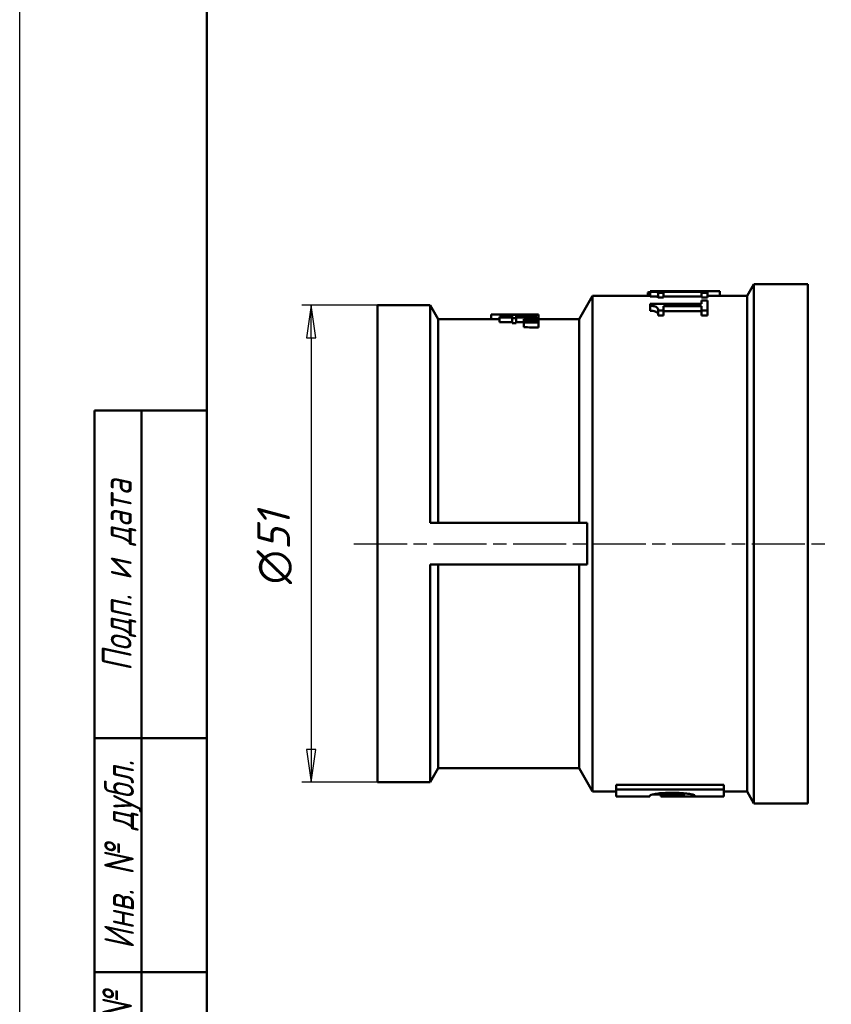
# Model space of a CAD drawing. Header units: millimetres. Extents: x 0 to 797, y -69 to 297.
# Tile 2 of 6: x 0 to 87, y 87 to 192. Entities that reach past the tile are written whole.
import ezdxf
from ezdxf.enums import TextEntityAlignment as Align

# ---------------------------------------------------------------- set-up
doc = ezdxf.new("R2010")
doc.units = ezdxf.units.MM
doc.linetypes.add('CHAIN', pattern=[0.7087, 0.4724, -0.0591, 0.1181, -0.0591])
for name, color, linetype, lineweight in [('Видимые тонкие (ГОСТ)', 7, 'Continuous', 35), ('Видимый контур (ГОСТ)', 7, 'Continuous', 50), ('Кромка (ГОСТ)', 7, 'Continuous', 50), ('Обозначение (ГОСТ)', 7, 'Continuous', 25), ('Осевая линия (ГОСТ)', 7, 'Continuous', 25), ('Размер (ГОСТ)', 7, 'Continuous', 25), ('Эскизная геометрия (ГОСТ)', 7, 'Continuous', 50)]:
    doc.layers.add(name, color=color, linetype=linetype, lineweight=lineweight)
doc.styles.get("Standard").update_dxf_attribs({"font": 'GOST Common Italic.ttf'})
doc.styles.add('Альтернативный текст (ГОСТ)', font='txt', dxfattribs={"width": 0.8})
doc.styles.add('Обычный текст (ГОСТ)', font='GOST Common Italic.ttf')
doc.dimstyles.new('Обычный (ГОСТ)', dxfattribs={"dimtxt": 3.5, "dimasz": 3.5, "dimexe": 1, "dimexo": 0, "dimgap": 0.5, "dimtad": 1, "dimrnd": 1e-08, "dimtxsty": 'Обычный текст (ГОСТ)', "dimblk": 'Filled-1', "dimcen": 0.09, "dimdle": 15, "dimclrd": 256, "dimclre": 256, "dimclrt": 256, "dimazin": 2, "dimtfac": 0.714286, "dimtdec": 3, "dimtmove": 0, "dimatfit": 3, "dimfxl": 1, "dimtolj": 1, "dimlwd": 25, "dimlwe": 25, "dimarcsym": 0})

# ---------------------------------------------------------------- blocks, each defined once
blk = doc.blocks.new('ГОСТ - Доп. графы 1')
at = {"layer": 'Эскизная геометрия (ГОСТ)'}
for p, q in [((-12, 0), (-12, 145)), ((-12, 145), (0, 145)), ((-7, 145), (-7, 0)), ((-12, 110), (-7, 110)), ((-7, 110), (0, 110)), ((-12, 85), (-7, 85)), ((-7, 85), (0, 85))]:
    blk.add_line(p, q, dxfattribs=at)
at = {"layer": 'Обозначение (ГОСТ)', "char_height": 3.17, "attachment_point": 5, "rotation": 90, "style": 'Альтернативный текст (ГОСТ)'}
for s, insert, width in [('\\fGOST Common|b0|i1;\\H3.1700;Подп. и дата', (-9.37, 127.41), 34.7679), ('\\fGOST Common|b0|i1;\\H3.1700;Инв. № дубл.', (-8.95, 97.55), 24.8438), ('\\fGOST Common|b0|i1;\\H3.1700;Взам. инв. №', (-9.58, 72.53), 24.8669)]:
    blk.add_mtext(s, dxfattribs=dict(at, insert=insert, width=width))
at = {"layer": 'Обозначение (ГОСТ)', "lineweight": 30, "width": 0.8, "flags": 17}
for tag, p in [('Подп._и_дата_2', (-3.53, 127.51)), ('Инв._номер_дубликата', (-3.41, 97.47)), ('Взамен_инв._номера', (-3.46, 72.53)), ('Подп._и_дата_1', (-3.42, 42.35)), ('ИНВЕНТАРНЫЙ_НОМЕР', (-3.33, 12.68))]:
    blk.add_attdef(tag, text='', height=3.17, rotation=90, dxfattribs=at).set_placement(p, align=Align.MIDDLE_CENTER)
blk = doc.blocks.new('Рамки ГОСТ_ граница 297x210')
at = {"layer": 'Кромка (ГОСТ)', "lineweight": 25}
blk.add_line((0, 0), (0, 297), dxfattribs=at)
at = {"layer": 'Кромка (ГОСТ)'}
blk.add_line((20, 292), (20, 5), dxfattribs=at)
blk = doc.blocks.new('Filled-1')
at = {"color": 0}
for p, q in [((0, 0), (-1, 0.143)), ((-1, 0.143), (-1, -0.143)), ((-1, 0), (0, 0)), ((-1, -0.143), (0, 0))]:
    blk.add_line(p, q, dxfattribs=at)
at = {"color": 0, "flags": 128}
blk.add_lwpolyline([(-1, -0.143), (0, 0), (-1, 0.143), (-1, -0.143)], dxfattribs=at)
at = {"color": 0}
blk.add_solid([(-1, -0.143), (0, 0), (-1, 0.143), (-1, -0.143)], dxfattribs=at)
blk = doc.blocks.new('*D12')
at = {"layer": 'Defpoints', "color": 0, "linetype": 'Continuous', "transparency": 16777216}
for p in [(38.22, 161.28), (31.15, 110.28), (38.22, 110.28)]:
    blk.add_point(p, dxfattribs=at)
at = {"layer": 'Размер (ГОСТ)', "linetype": 'Continuous', "lineweight": 25, "transparency": 16777216}
for p, q in [((38.22, 161.28), (30.15, 161.28)), ((31.15, 157.78), (31.15, 113.78)), ((38.22, 110.28), (30.15, 110.28))]:
    blk.add_line(p, q, dxfattribs=at)
at = {"layer": 'Размер (ГОСТ)', "linetype": 'Continuous', "lineweight": 25, "transparency": 16777216, "xscale": 3.5, "yscale": 3.5, "zscale": 3.5}
for p, rotation in [((31.15, 161.28), 90), ((31.15, 110.28), 270)]:
    blk.add_blockref('Filled-1', p, dxfattribs=dict(at, rotation=rotation))
at = {"layer": 'Размер (ГОСТ)', "linetype": 'Continuous', "lineweight": 25, "transparency": 16777216, "insert": (25.38, 131.46), "char_height": 3.5, "attachment_point": 1, "rotation": 90, "style": 'Обычный текст (ГОСТ)'}
blk.add_mtext('\\A1;\\fAIGDT|b0|i0;\\H3.5000;n\\fGOST Common|b0|i1;\\H3.5000;51', dxfattribs=at)

msp = doc.modelspace()

# ---------------------------------------------------------------- linework, layer by layer
at = {"layer": 'Видимые тонкие (ГОСТ)'}
msp.add_line((69.739, 108.97), (69.739, 109.165), dxfattribs=at)
at = {"layer": 'Видимый контур (ГОСТ)'}
for p, q in [((77.719, 162.281), (78.441, 163.531)), ((78.441, 108.031), (78.441, 163.531)), ((78.441, 163.531), (84.219, 163.531)), ((84.219, 108.031), (84.219, 163.531)), ((59.776, 159.781), (61.219, 162.281)), ((61.219, 109.281), (61.219, 162.281)), ((61.219, 162.281), (67.365, 162.281)), ((67.113, 162.639), (67.113, 162.281)), ((72.862, 162.751), (67.365, 162.751)), ((67.365, 162.714), (67.365, 162.751)), ((67.365, 162.714), (67.365, 162.213)), ((68.215, 162.595), (68.774, 162.595)), ((68.215, 162.595), (68.215, 162.092)), ((68.774, 162.092), (68.215, 162.092)), ((68.774, 162.703), (68.774, 162.595)), ((68.774, 162.703), (72.862, 162.703)), ((68.774, 162.595), (68.774, 162.092)), ((72.862, 162.202), (68.774, 162.202)), ((73.485, 162.781), (72.862, 162.781)), ((72.862, 162.751), (72.862, 162.781)), ((72.862, 162.595), (72.862, 162.703)), ((72.862, 162.595), (73.485, 162.595)), ((72.862, 162.595), (72.862, 162.092)), ((73.485, 162.092), (72.862, 162.092)), ((73.485, 162.781), (73.485, 162.595)), ((73.485, 162.595), (73.485, 162.092)), ((73.485, 162.281), (77.719, 162.281)), ((74.81, 162.779), (74.81, 162.281)), ((77.719, 109.281), (77.719, 162.281)), ((38.219, 110.281), (38.219, 161.281)), ((38.219, 161.281), (43.853, 161.281)), ((43.853, 138.014), (43.853, 161.281)), ((44.719, 159.781), (43.853, 161.281)), ((72.862, 161.419), (67.365, 161.419)), ((67.365, 161.202), (67.365, 161.419)), ((67.365, 161.202), (67.365, 160.67)), ((68.774, 161.146), (68.774, 160.715)), ((68.774, 161.146), (72.862, 161.146)), ((73.485, 161.752), (72.862, 161.752)), ((72.862, 161.419), (72.862, 161.752)), ((72.862, 160.715), (72.862, 161.146)), ((73.485, 161.752), (73.485, 160.715)), ((50.382, 160.281), (50.382, 159.781)), ((50.701, 160.281), (52.171, 160.281)), ((51.251, 159.952), (51.251, 160.032)), ((52.625, 160.032), (51.251, 160.032)), ((51.251, 159.952), (52.625, 159.952)), ((51.251, 159.952), (51.251, 159.445)), ((53.189, 160.221), (52.625, 160.221)), ((52.625, 160.032), (52.625, 160.221)), ((52.625, 159.868), (52.625, 159.952)), ((53.056, 160.187), (53.056, 160.032)), ((54.619, 160.032), (53.056, 160.032)), ((53.056, 159.952), (53.056, 159.868)), ((53.056, 159.952), (55.251, 159.952)), ((55.251, 160.028), (55.251, 159.952)), ((55.251, 159.952), (55.251, 159.779)), ((55.429, 160.261), (55.429, 160.237)), ((55.429, 160.237), (55.429, 159.782)), ((68.215, 160.715), (68.774, 160.715)), ((68.215, 160.715), (68.215, 160.172)), ((68.774, 160.172), (68.215, 160.172)), ((68.774, 160.715), (68.774, 160.172)), ((72.862, 160.613), (68.774, 160.613)), ((72.862, 160.715), (73.485, 160.715)), ((72.862, 160.715), (72.862, 160.172)), ((73.485, 160.172), (72.862, 160.172)), ((73.485, 160.715), (73.485, 160.172)), ((44.719, 138.014), (44.719, 159.781)), ((44.719, 159.781), (50.701, 159.781)), ((52.625, 159.445), (51.251, 159.445)), ((52.625, 159.868), (53.056, 159.868)), ((52.625, 159.868), (52.625, 159.359)), ((53.056, 159.359), (52.625, 159.359)), ((53.056, 159.868), (53.056, 159.359)), ((53.873, 159.445), (53.056, 159.445)), ((53.873, 159.681), (53.873, 159.758)), ((53.873, 159.681), (53.873, 159.523)), ((53.873, 159.43), (53.873, 159.523)), ((53.873, 159.43), (53.873, 158.911)), ((55.429, 159.782), (55.429, 159.654)), ((55.429, 159.781), (59.776, 159.781)), ((55.429, 159.654), (55.429, 159.552)), ((55.429, 159.552), (55.429, 159.398)), ((55.429, 159.398), (55.429, 158.879)), ((59.776, 138.014), (59.776, 159.781)), ((43.853, 138.014), (60.642, 138.014)), ((60.642, 133.549), (60.642, 138.014)), ((43.853, 133.549), (60.642, 133.549)), ((43.853, 110.281), (43.853, 133.549)), ((44.719, 111.781), (44.719, 133.549)), ((59.776, 111.781), (59.776, 133.549)), ((44.719, 111.781), (43.853, 110.281)), ((44.719, 111.781), (59.776, 111.781)), ((59.776, 111.781), (61.219, 109.281)), ((38.219, 110.281), (43.853, 110.281)), ((63.719, 109.511), (63.719, 110.025)), ((63.719, 110.025), (75.219, 110.025)), ((75.219, 109.511), (63.719, 109.511)), ((63.719, 108.781), (63.719, 109.511)), ((75.219, 109.511), (75.219, 110.025)), ((75.219, 109.511), (75.219, 108.781)), ((61.219, 109.281), (63.719, 109.281)), ((63.719, 108.781), (67.346, 108.781)), ((67.346, 108.845), (67.346, 108.781)), ((68.511, 108.99), (67.678, 108.99)), ((68.511, 108.846), (68.511, 109.115)), ((68.511, 108.781), (68.511, 108.846)), ((68.511, 108.781), (75.219, 108.781)), ((69.056, 108.814), (69.056, 108.781)), ((69.056, 108.814), (70.966, 108.814)), ((72.145, 108.781), (69.056, 108.781)), ((70.966, 108.846), (70.966, 109.113)), ((70.966, 108.846), (70.966, 108.814)), ((72.145, 108.781), (72.145, 108.843)), ((75.219, 109.281), (77.719, 109.281)), ((77.719, 109.281), (78.441, 108.031)), ((78.441, 108.031), (84.219, 108.031))]:
    msp.add_line(p, q, dxfattribs=at)
for centre, major_axis, ratio, start_param, end_param in [((76.076, 135.781), (-87.399, 0), 0.3089274, 4.8122254, 4.8151248), ((76.076, 135.781), (-87.399, 0), 0.3089274, 4.7491735, 4.7594309), ((76.076, 135.781), (-87.399, 0), 0.3089274, 4.7268812, 4.742043), ((50.701, 135.781), (-78.978, 0), 0.3102119, 4.6524863, 4.7164258), ((52.171, 135.781), (-79.307, 0), 0.3089274, 4.671298, 4.712389), ((50.566, 135.781), (-28.455, 0), 0.8609959, 4.5694773, 4.6247581), ((51.204, 135.781), (-28.228, 0), 0.8679245, 4.5685416, 4.6420119), ((50.701, 135.781), (-77.366, 0), 0.3102119, 4.7052812, 4.712389), ((121.058, 135.781), (326.667, 0), 0.075, 1.7730778, 1.7779424), ((-18.023, 135.781), (-326.667, 0), 0.075, 4.4855977, 4.4904831), ((134.543, 135.781), (326.667, 0), 0.075, 1.8154128, 1.820325), ((-31.507, 135.781), (-326.667, 0), 0.075, 4.4430114, 4.4479492), ((-31.507, 135.781), (-320, 0), 0.075, 4.4372549, 4.4423036)]:
    msp.add_ellipse(centre, major_axis=major_axis, ratio=ratio, start_param=start_param, end_param=end_param, dxfattribs=at)
for points, knots in [([(67.365, 162.714), (67.468, 162.714), (67.573, 162.712), (67.753, 162.708), (67.83, 162.705), (67.98, 162.696), (68.024, 162.691), (68.11, 162.677), (68.147, 162.666), (68.204, 162.637), (68.215, 162.617), (68.215, 162.595)], [-0.1382284, -0.1382284, -0.1382284, -0.1382284, -0.12152294, -0.12152294, -0.10765187, -0.10765187, -0.09079906, -0.09079906, -0.05430335, -0.05430335, 0, 0, 0, 0]), ([(68.215, 162.092), (68.215, 162.125), (68.19, 162.156), (68.049, 162.187), (67.996, 162.192), (67.904, 162.2), (67.839, 162.203), (67.644, 162.21), (67.502, 162.212), (67.365, 162.213)], [0, 0, 0, 0, 0.08338242, 0.08338242, 0.12733621, 0.12733621, 0.19237963, 0.19237963, 0.30500973, 0.30500973, 0.30500973, 0.30500973]), ([(67.365, 161.202), (67.47, 161.199), (67.577, 161.192), (67.757, 161.17), (67.833, 161.156), (67.98, 161.114), (68.025, 161.088), (68.116, 161.025), (68.153, 160.973), (68.206, 160.858), (68.215, 160.785), (68.215, 160.715)], [-0.14827709, -0.14827709, -0.14827709, -0.14827709, -0.12985125, -0.12985125, -0.1148776, -0.1148776, -0.09640748, -0.09640748, -0.05477865, -0.05477865, 0, 0, 0, 0]), ([(68.215, 160.172), (68.215, 160.253), (68.203, 160.338), (68.138, 160.458), (68.1, 160.504), (68.016, 160.558), (67.97, 160.584), (67.816, 160.627), (67.741, 160.64), (67.566, 160.661), (67.465, 160.667), (67.365, 160.67)], [0, 0, 0, 0, 0.06183533, 0.06183533, 0.09909363, 0.09909363, 0.11327883, 0.11327883, 0.12380537, 0.12380537, 0.13639645, 0.13639645, 0.13639645, 0.13639645]), ([(67.346, 108.845), (67.346, 108.861), (67.365, 108.881), (67.451, 108.924), (67.512, 108.946), (67.713, 109.001), (67.87, 109.034), (68.273, 109.093), (68.508, 109.118), (69.076, 109.155), (69.401, 109.165), (69.731, 109.165)], [-0.40881747, -0.40881747, -0.40881747, -0.40881747, -0.3365653, -0.3365653, -0.27178666, -0.27178666, -0.18467917, -0.18467917, -0.09889566, -0.09889566, 0, 0, 0, 0]), ([(69.739, 108.97), (69.644, 108.97), (69.55, 108.969), (69.372, 108.965), (69.289, 108.962), (69.08, 108.952), (68.965, 108.943), (68.759, 108.921), (68.678, 108.908), (68.549, 108.879), (68.511, 108.862), (68.511, 108.846)], [-0.23711933, -0.23711933, -0.23711933, -0.23711933, -0.20347067, -0.20347067, -0.17248095, -0.17248095, -0.12248746, -0.12248746, -0.06825979, -0.06825979, 0, 0, 0, 0]), ([(69.731, 109.165), (70.064, 109.165), (70.392, 109.155), (70.961, 109.116), (71.197, 109.091), (71.622, 109.03), (71.793, 108.994), (72.063, 108.918), (72.145, 108.876), (72.145, 108.843)], [-0.48846191, -0.48846191, -0.48846191, -0.48846191, -0.3666898, -0.3666898, -0.26198874, -0.26198874, -0.14518035, -0.14518035, 0, 0, 0, 0]), ([(70.966, 108.846), (70.966, 108.854), (70.956, 108.863), (70.913, 108.882), (70.882, 108.891), (70.783, 108.912), (70.708, 108.923), (70.511, 108.944), (70.395, 108.952), (70.099, 108.966), (69.919, 108.97), (69.739, 108.97)], [-0.20511072, -0.20511072, -0.20511072, -0.20511072, -0.16983292, -0.16983292, -0.13765282, -0.13765282, -0.09631658, -0.09631658, -0.05408729, -0.05408729, 0, 0, 0, 0])]:
    msp.add_open_spline(points, degree=3, knots=knots, dxfattribs=at)
at = {"layer": 'Осевая линия (ГОСТ)', "linetype": 'CHAIN', "ltscale": 11.993792}
msp.add_line((35.719, 135.781), (86.719, 135.781), dxfattribs=at)

# ---------------------------------------------------------------- block references
for name, p in [('Рамки ГОСТ_ граница 297x210', (0, 0)), ('ГОСТ - Доп. графы 1', (20, 5))]:
    msp.add_blockref(name, p)

# ---------------------------------------------------------------- dimensions: what is measured, and where the dimension line sits
at = {"layer": 'Размер (ГОСТ)', "linetype": 'Continuous', "lineweight": 25}
dim = msp.add_linear_dim(base=(31.146, 110.281), p1=(38.219, 161.281), p2=(38.219, 110.281), angle=90, text='\\fAIGDT|b0|i0;\\H3.5000;n\\fGOST Common|b0|i1;\\H3.5000;<>', dimstyle='Обычный (ГОСТ)', override={"dimgap": 0.5, "dimdec": 2, "dimtol": 0, "dimlim": 0, "dimtp": 0, "dimtm": 0, "dimtdec": 3, "dimtofl": 0, "dimatfit": 1}, dxfattribs=at)
dim.commit()
dim.dimension.update_dxf_attribs({"geometry": '*D12', "text_midpoint": (31.146, 135.781), "dimtype": 160})

doc.saveas('drawing.dxf')
